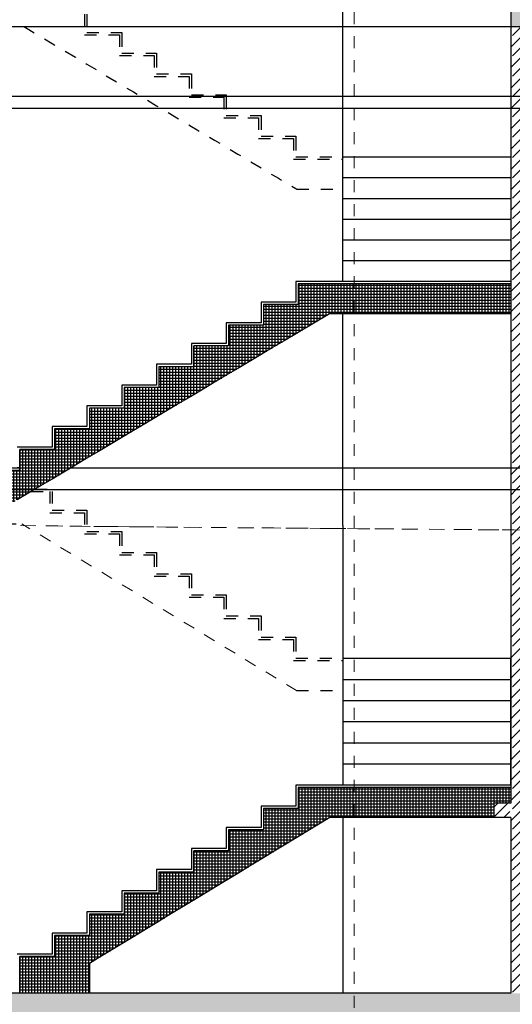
# Model space of a CAD drawing. Header units: metres. Extents: x -12 to 57.2, y -22.2 to 2.8.
# Tile 95 of 126: x 28.5 to 32.6, y -14.6 to -6.4. Entities that reach past the tile are written whole.
import ezdxf

# ---------------------------------------------------------------- set-up
doc = ezdxf.new("R2010")
doc.units = ezdxf.units.M
doc.header["$LTSCALE"] = 0.4
doc.header["$MEASUREMENT"] = 0
for name, pattern in [('Raster', [0.2, 0.1, -0.05, 0, -0.05]), ('Strichlinie', [0.2, 0.15, -0.05]), ('Strichlinie eng', [0.115, 0.075, -0.04]), ('Strichlinie_ lang', [0.529167, 0.3175, -0.211667])]:
    doc.linetypes.add(name, pattern=pattern)
doc.layers.get('0').update_dxf_attribs({"color": 8, "lineweight": 9})
doc.layers.get('Defpoints').update_dxf_attribs({"color": 8, "lineweight": 9})
for name, color, linetype in [('Neubau_A-Bodenplatte', 8, 'Continuous'), ('Neubau_A-Decken', 8, 'Continuous'), ('Neubau_A-STB Wände', 8, 'Continuous'), ('Neubau_A-Unterzug', 30, 'Continuous'), ('Neubau_B-Treppe _ Geländer', 8, 'Continuous'), ('Neubau_R-Konstruktionsraster gross', 33, 'Continuous'), ('Neubau_S-Linien _ Schraffuren.2D', 8, 'Continuous'), ('Neubau_T-Bemaßung', 8, 'Continuous')]:
    doc.layers.add(name, color=color, linetype=linetype)
doc.layers.add('S-Linien _ Schraffuren.2D', color=8, linetype='Continuous', lineweight=9)
doc.styles.add('ERSTELLTER_STIL_2', font='arial.ttf')
doc.dimstyles.new('ERSTELLTER_STIL__1', dxfattribs={"dimtxt": 0.0875, "dimasz": 0.059375, "dimexe": 0.18, "dimexo": 0.0625, "dimgap": 0, "dimtad": 1, "dimzin": 0, "dimdsep": 46, "dimtxsty": 'ERSTELLTER_STIL_2', "dimblk": 'ARROWHEAD_6', "dimblk1": 'ARROWHEAD_6', "dimblk2": 'ARROWHEAD_6', "dimcen": 0.09, "dimclrd": 7, "dimclre": 7, "dimclrt": 7, "dimazin": 0, "dimtfac": 1, "dimtdec": 4, "dimtmove": 0, "dimatfit": 3, "dimfxl": 1, "dimtolj": 1, "dimtzin": 0, "dimarcsym": 0})
pattern_1 = [(45, (-2907.6834, -10.175), (-0.0848528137, 0.0848528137), []), (45, (-2907.72583, -10.13257), (-0.0848528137, 0.0848528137), [0.09, -0.03])]
pattern_2 = [(0, (-2907.6834, -10.175), (0, 0.025), []), (90, (-2907.6834, -10.175), (-0.025, 0), [])]

# ---------------------------------------------------------------- blocks, each defined once
blk = doc.blocks.new('ARROWHEAD_6')
at = {"color": 0, "linetype": 'Continuous', "lineweight": 0}
for p, q in [((0, 0), (-1, 0)), ((-0.5, -0.5), (0.5, 0.5))]:
    blk.add_line(p, q, dxfattribs=at)
blk = doc.blocks.new('*D562')
at = {"layer": 'Defpoints', "color": 0, "linetype": 'Continuous', "transparency": 16777216}
for p in [(-0.3, -10.355), (42.301, -10.355), (42.4914, -10.655)]:
    blk.add_point(p, dxfattribs=at)
at = {"layer": 'Neubau_T-Bemaßung', "linetype": 'Continuous', "lineweight": -2, "transparency": 16777216}
for p, q in [((42.301, -10.2956), (42.301, -10.2363)), ((-0.2375, -10.355), (42.481, -10.355)), ((42.301, -10.355), (42.301, -10.3917)), ((42.4289, -10.655), (42.121, -10.655)), ((42.301, -10.655), (42.301, -10.6186)), ((42.301, -10.7144), (42.301, -10.7737))]:
    blk.add_line(p, q, dxfattribs=at)
at = {"layer": 'Neubau_T-Bemaßung', "linetype": 'Continuous', "lineweight": -2, "transparency": 16777216, "xscale": 0.059375, "yscale": 0.059375, "zscale": 0.059375}
for p, rotation in [((42.301, -10.355), 270), ((42.301, -10.655), 90)]:
    blk.add_blockref('ARROWHEAD_6', p, dxfattribs=dict(at, rotation=rotation))
at = {"layer": 'Neubau_T-Bemaßung', "linetype": 'Continuous', "transparency": 16777216, "insert": (42.301, -10.5051), "char_height": 0.0875, "attachment_point": 5, "rotation": 90, "style": 'ERSTELLTER_STIL_2'}
blk.add_mtext('\\A1;0.30', dxfattribs=at)
blk = doc.blocks.new('*D563')
at = {"layer": 'Defpoints', "color": 0, "linetype": 'Continuous', "transparency": 16777216}
for p in [(22.625, -6.495), (42.301, -6.495), (-0.3, -10.355)]:
    blk.add_point(p, dxfattribs=at)
at = {"layer": 'Neubau_T-Bemaßung', "linetype": 'Continuous', "lineweight": -2, "transparency": 16777216}
for p, q in [((22.6875, -6.495), (42.481, -6.495)), ((42.301, -6.5544), (42.301, -8.3149)), ((42.301, -10.2956), (42.301, -8.5421)), ((-0.2375, -10.355), (42.481, -10.355))]:
    blk.add_line(p, q, dxfattribs=at)
at = {"layer": 'Neubau_T-Bemaßung', "linetype": 'Continuous', "lineweight": -2, "transparency": 16777216, "xscale": 0.059375, "yscale": 0.059375, "zscale": 0.059375}
for p, rotation in [((42.301, -6.495), 90), ((42.301, -10.355), 270)]:
    blk.add_blockref('ARROWHEAD_6', p, dxfattribs=dict(at, rotation=rotation))
at = {"layer": 'Neubau_T-Bemaßung', "linetype": 'Continuous', "transparency": 16777216, "insert": (42.301, -8.4285), "char_height": 0.0875, "attachment_point": 5, "rotation": 90, "style": 'ERSTELLTER_STIL_2'}
blk.add_mtext('\\A1;3.86', dxfattribs=at)
blk = doc.blocks.new('*D564')
at = {"layer": 'Defpoints', "color": 0, "linetype": 'Continuous', "transparency": 16777216}
for p in [(-0.125, -6.195), (42.301, -6.195), (22.625, -6.495)]:
    blk.add_point(p, dxfattribs=at)
at = {"layer": 'Neubau_T-Bemaßung', "linetype": 'Continuous', "lineweight": -2, "transparency": 16777216}
for p, q in [((42.301, -6.1356), (42.301, -6.0762)), ((-0.0625, -6.195), (42.481, -6.195)), ((42.301, -6.195), (42.301, -6.2317)), ((42.301, -6.495), (42.301, -6.4586)), ((22.6875, -6.495), (42.481, -6.495)), ((42.301, -6.5544), (42.301, -6.6138))]:
    blk.add_line(p, q, dxfattribs=at)
at = {"layer": 'Neubau_T-Bemaßung', "linetype": 'Continuous', "lineweight": -2, "transparency": 16777216, "xscale": 0.059375, "yscale": 0.059375, "zscale": 0.059375}
for p, rotation in [((42.301, -6.195), 270), ((42.301, -6.495), 90)]:
    blk.add_blockref('ARROWHEAD_6', p, dxfattribs=dict(at, rotation=rotation))
at = {"layer": 'Neubau_T-Bemaßung', "linetype": 'Continuous', "transparency": 16777216, "insert": (42.301, -6.3451), "char_height": 0.0875, "attachment_point": 5, "rotation": 90, "style": 'ERSTELLTER_STIL_2'}
blk.add_mtext('\\A1;0.30', dxfattribs=at)
blk = doc.blocks.new('*D585')
at = {"layer": 'Defpoints', "color": 0, "linetype": 'Continuous', "transparency": 16777216}
for p in [(-0.3, -10.355), (42.0645, -10.355), (39.2051, -10.655)]:
    blk.add_point(p, dxfattribs=at)
at = {"layer": 'Neubau_T-Bemaßung', "linetype": 'Continuous', "lineweight": -2, "transparency": 16777216}
for p, q in [((-0.2375, -10.355), (42.2445, -10.355)), ((42.0645, -10.4144), (42.0645, -10.5956)), ((39.2676, -10.655), (42.2445, -10.655)), ((42.0645, -10.655), (42.0645, -10.7531))]:
    blk.add_line(p, q, dxfattribs=at)
at = {"layer": 'Neubau_T-Bemaßung', "linetype": 'Continuous', "lineweight": -2, "transparency": 16777216, "xscale": 0.059375, "yscale": 0.059375, "zscale": 0.059375}
for p, rotation in [((42.0645, -10.355), 90), ((42.0645, -10.655), 270)]:
    blk.add_blockref('ARROWHEAD_6', p, dxfattribs=dict(at, rotation=rotation))
at = {"layer": 'Neubau_T-Bemaßung', "linetype": 'Continuous', "transparency": 16777216, "insert": (41.951, -10.7531), "char_height": 0.0875, "attachment_point": 5, "rotation": 90, "style": 'ERSTELLTER_STIL_2'}
blk.add_mtext('\\A1;0.30', dxfattribs=at)
blk = doc.blocks.new('*D586')
at = {"layer": 'Defpoints', "color": 0, "linetype": 'Continuous', "transparency": 16777216}
for p in [(-10.662, -10.175), (42.0648, -10.175), (-0.3, -10.355)]:
    blk.add_point(p, dxfattribs=at)
at = {"layer": 'Neubau_T-Bemaßung', "linetype": 'Continuous', "lineweight": -2, "transparency": 16777216}
for p, q in [((-10.5995, -10.175), (42.2448, -10.175)), ((42.0648, -10.2344), (42.0648, -10.2956)), ((-0.2375, -10.355), (42.2448, -10.355)), ((42.0648, -10.355), (42.0648, -10.4531))]:
    blk.add_line(p, q, dxfattribs=at)
at = {"layer": 'Neubau_T-Bemaßung', "linetype": 'Continuous', "lineweight": -2, "transparency": 16777216, "xscale": 0.059375, "yscale": 0.059375, "zscale": 0.059375}
for p, rotation in [((42.0648, -10.175), 90), ((42.0648, -10.355), 270)]:
    blk.add_blockref('ARROWHEAD_6', p, dxfattribs=dict(at, rotation=rotation))
at = {"layer": 'Neubau_T-Bemaßung', "linetype": 'Continuous', "transparency": 16777216, "insert": (41.951, -10.4531), "char_height": 0.0875, "attachment_point": 5, "rotation": 90, "style": 'ERSTELLTER_STIL_2'}
blk.add_mtext('\\A1;0.18', dxfattribs=at)
blk = doc.blocks.new('*D587')
at = {"layer": 'Defpoints', "color": 0, "linetype": 'Continuous', "transparency": 16777216}
for p in [(4.09, -7.175), (41.951, -7.175), (-10.662, -10.175)]:
    blk.add_point(p, dxfattribs=at)
at = {"layer": 'Neubau_T-Bemaßung', "linetype": 'Continuous', "lineweight": -2, "transparency": 16777216}
for p, q in [((4.1525, -7.175), (42.131, -7.175)), ((41.951, -7.2344), (41.951, -8.6318)), ((41.951, -10.1156), (41.951, -8.8587)), ((-10.5995, -10.175), (42.131, -10.175))]:
    blk.add_line(p, q, dxfattribs=at)
at = {"layer": 'Neubau_T-Bemaßung', "linetype": 'Continuous', "lineweight": -2, "transparency": 16777216, "xscale": 0.059375, "yscale": 0.059375, "zscale": 0.059375}
for p, rotation in [((41.951, -7.175), 90), ((41.951, -10.175), 270)]:
    blk.add_blockref('ARROWHEAD_6', p, dxfattribs=dict(at, rotation=rotation))
at = {"layer": 'Neubau_T-Bemaßung', "linetype": 'Continuous', "transparency": 16777216, "insert": (41.951, -8.7452), "char_height": 0.0875, "attachment_point": 5, "rotation": 90, "style": 'ERSTELLTER_STIL_2'}
blk.add_mtext('\\A1;3.00', dxfattribs=at)
blk = doc.blocks.new('*D588')
at = {"layer": 'Defpoints', "color": 0, "linetype": 'Continuous', "transparency": 16777216}
for p in [(4.09, -7.075), (42.0645, -7.075), (4.09, -7.175)]:
    blk.add_point(p, dxfattribs=at)
at = {"layer": 'Neubau_T-Bemaßung', "linetype": 'Continuous', "lineweight": -2, "transparency": 16777216}
for p, q in [((42.0645, -7.0156), (42.0645, -6.9563)), ((4.1525, -7.075), (42.2445, -7.075)), ((42.0645, -7.075), (42.0645, -7.175)), ((4.1525, -7.175), (42.2445, -7.175)), ((42.0645, -7.2344), (42.0645, -7.2938))]:
    blk.add_line(p, q, dxfattribs=at)
at = {"layer": 'Neubau_T-Bemaßung', "linetype": 'Continuous', "lineweight": -2, "transparency": 16777216, "xscale": 0.059375, "yscale": 0.059375, "zscale": 0.059375}
for p, rotation in [((42.0645, -7.075), 270), ((42.0645, -7.175), 90)]:
    blk.add_blockref('ARROWHEAD_6', p, dxfattribs=dict(at, rotation=rotation))
at = {"layer": 'Neubau_T-Bemaßung', "linetype": 'Continuous', "transparency": 16777216, "insert": (41.951, -7.2938), "char_height": 0.0875, "attachment_point": 5, "rotation": 90, "style": 'ERSTELLTER_STIL_2'}
blk.add_mtext('\\A1;0.10', dxfattribs=at)
blk = doc.blocks.new('*D589')
at = {"layer": 'Defpoints', "color": 0, "linetype": 'Continuous', "transparency": 16777216}
for p in [(22.625, -6.495), (41.951, -6.495), (4.09, -7.075)]:
    blk.add_point(p, dxfattribs=at)
at = {"layer": 'Neubau_T-Bemaßung', "linetype": 'Continuous', "lineweight": -2, "transparency": 16777216}
for p, q in [((22.6875, -6.495), (42.131, -6.495)), ((41.951, -6.5544), (41.951, -6.6714)), ((41.951, -7.0156), (41.951, -6.8989)), ((4.1525, -7.075), (42.131, -7.075))]:
    blk.add_line(p, q, dxfattribs=at)
at = {"layer": 'Neubau_T-Bemaßung', "linetype": 'Continuous', "lineweight": -2, "transparency": 16777216, "xscale": 0.059375, "yscale": 0.059375, "zscale": 0.059375}
for p, rotation in [((41.951, -6.495), 90), ((41.951, -7.075), 270)]:
    blk.add_blockref('ARROWHEAD_6', p, dxfattribs=dict(at, rotation=rotation))
at = {"layer": 'Neubau_T-Bemaßung', "linetype": 'Continuous', "transparency": 16777216, "insert": (41.951, -6.7851), "char_height": 0.0875, "attachment_point": 5, "rotation": 90, "style": 'ERSTELLTER_STIL_2'}
blk.add_mtext('\\A1;0.58', dxfattribs=at)
blk = doc.blocks.new('*D590')
at = {"layer": 'Defpoints', "color": 0, "linetype": 'Continuous', "transparency": 16777216}
for p in [(-0.125, -6.195), (41.951, -6.195), (22.625, -6.495)]:
    blk.add_point(p, dxfattribs=at)
at = {"layer": 'Neubau_T-Bemaßung', "linetype": 'Continuous', "lineweight": -2, "transparency": 16777216}
for p, q in [((41.951, -6.1356), (41.951, -6.0762)), ((-0.0625, -6.195), (42.131, -6.195)), ((41.951, -6.195), (41.951, -6.2317)), ((41.951, -6.495), (41.951, -6.4586)), ((22.6875, -6.495), (42.131, -6.495)), ((41.951, -6.5544), (41.951, -6.6138))]:
    blk.add_line(p, q, dxfattribs=at)
at = {"layer": 'Neubau_T-Bemaßung', "linetype": 'Continuous', "lineweight": -2, "transparency": 16777216, "xscale": 0.059375, "yscale": 0.059375, "zscale": 0.059375}
for p, rotation in [((41.951, -6.195), 270), ((41.951, -6.495), 90)]:
    blk.add_blockref('ARROWHEAD_6', p, dxfattribs=dict(at, rotation=rotation))
at = {"layer": 'Neubau_T-Bemaßung', "linetype": 'Continuous', "transparency": 16777216, "insert": (41.951, -6.3451), "char_height": 0.0875, "attachment_point": 5, "rotation": 90, "style": 'ERSTELLTER_STIL_2'}
blk.add_mtext('\\A1;0.30', dxfattribs=at)

msp = doc.modelspace()

# ---------------------------------------------------------------- hatches: boundary and pattern name
at = {"layer": 'Neubau_A-Bodenplatte', "linetype": 'Continuous'}
h = msp.add_hatch(dxfattribs=at)
h.set_pattern_fill('BETON__STAHLBETON_0002', color=256, style=0, pattern_type=2)
h.set_pattern_definition(pattern_1)
h.paths.add_polyline_path([(-0.285, -14.905), (33.0401, -14.905), (33.0401, -14.555), (-0.285, -14.555)])
at = {"layer": 'Neubau_A-Decken', "linetype": 'Continuous'}
h = msp.add_hatch(dxfattribs=at)
h.set_pattern_fill('BETON__STAHLBETON_0002', color=256, style=0, pattern_type=2)
h.set_pattern_definition(pattern_1)
h.paths.add_polyline_path([(32.58, -6.195), (32.58, -6.495), (45.355, -6.495), (45.355, -6.195)])
h = msp.add_hatch(dxfattribs=at)
h.set_pattern_fill('BETON__STAHLBETON_0002', color=256, style=0, pattern_type=2)
h.set_pattern_definition(pattern_1)
h.paths.add_polyline_path([(32.8801, -10.655), (32.8801, -10.355), (32.5802, -10.355), (32.5802, -10.655)])
at = {"layer": 'Neubau_A-STB Wände', "linetype": 'Continuous'}
h = msp.add_hatch(dxfattribs=at)
h.set_pattern_fill('BETON__STAHLBETON_0002', color=256, style=0, pattern_type=2)
h.set_pattern_definition(pattern_1)
h.paths.add_polyline_path([(32.83, -6.495), (32.58, -6.495), (32.58, -8.6188), (32.5801, -8.6188), (32.5801, -8.6388), (32.5801, -8.8888), (32.58, -8.8888), (32.58, -10.355), (32.83, -10.355), (32.83, -10.295), (32.83, -10.295)])
h = msp.add_hatch(dxfattribs=at)
h.set_pattern_fill('BETON__STAHLBETON_0002', color=256, style=0, pattern_type=2)
h.set_pattern_definition(pattern_1)
h.paths.add_polyline_path([(32.5801, -10.655), (32.5801, -14.555), (32.8801, -14.555), (32.8801, -10.655)])
at = {"layer": 'Neubau_A-Unterzug', "linetype": 'Continuous'}
h = msp.add_hatch(dxfattribs=at)
h.set_pattern_fill('BETON__STAHLBETON_0002', color=256, style=0, pattern_type=2)
h.set_pattern_definition(pattern_1)
h.paths.add_polyline_path([(32.5801, -13.09), (32.5801, -12.97), (32.4401, -12.97), (32.4401, -13.09)])
at = {"layer": 'Neubau_B-Treppe _ Geländer', "linetype": 'Continuous'}
h = msp.add_hatch(dxfattribs=at)
h.set_pattern_fill('BETON__FERTIGTEIL_TRÄGER_1E', color=256, style=0, pattern_type=2)
h.set_pattern_definition(pattern_2)
h.paths.add_polyline_path([(30.7901, -8.8117), (30.7901, -8.8888), (32.5801, -8.8888), (32.5801, -8.6388), (30.8101, -8.6388), (30.8101, -8.8117)])
h = msp.add_hatch(dxfattribs=at)
h.set_pattern_fill('BETON__FERTIGTEIL_TRÄGER_1E', color=256, style=0, pattern_type=2)
h.set_pattern_definition(pattern_2)
h.paths.add_polyline_path([(27.9591, -10.195), (27.9591, -10.36), (28.1091, -10.36), (28.1091, -10.655), (31.0714, -8.8888), (30.7901, -8.8888), (30.7901, -8.8117), (30.5201, -8.8117), (30.5201, -8.9846), (30.2301, -8.9846), (30.2301, -9.1575), (29.9401, -9.1575), (29.9401, -9.3304), (29.6501, -9.3304), (29.6501, -9.5033), (29.3601, -9.5033), (29.3601, -9.6762), (29.0701, -9.6762), (29.0701, -9.8492), (28.7801, -9.8492), (28.7801, -10.0221), (28.4901, -10.0221), (28.4901, -10.195)])
h = msp.add_hatch(dxfattribs=at)
h.set_pattern_fill('BETON__FERTIGTEIL_TRÄGER_1E', color=256, style=0, pattern_type=2)
h.set_pattern_definition(pattern_2)
h.paths.add_polyline_path([(30.79, -13.015), (30.79, -13.0888), (32.4401, -13.0888), (32.4401, -12.97), (32.58, -12.97), (32.58, -12.8388), (30.81, -12.8388), (30.81, -13.015)])
h = msp.add_hatch(dxfattribs=at)
h.set_pattern_fill('BETON__FERTIGTEIL_TRÄGER_1E', color=256, style=0, pattern_type=2)
h.set_pattern_definition(pattern_2)
h.paths.add_polyline_path([(28.49, -14.2488), (28.49, -14.555), (29.07, -14.555), (29.07, -14.3065), (31.0737, -13.0888), (30.79, -13.0888), (30.79, -13.015), (30.52, -13.015), (30.52, -13.1913), (30.23, -13.1913), (30.23, -13.3675), (29.94, -13.3675), (29.94, -13.5438), (29.65, -13.5438), (29.65, -13.72), (29.36, -13.72), (29.36, -13.8963), (29.07, -13.8963), (29.07, -14.0725), (28.78, -14.0725), (28.78, -14.2488)])

# ---------------------------------------------------------------- linework, layer by layer
at = {"layer": 'Neubau_A-Bodenplatte', "linetype": 'Continuous'}
msp.add_line((32.5801, -14.555), (29.07, -14.555), dxfattribs=at)
at = {"layer": 'Neubau_A-Bodenplatte', "linetype": 'Continuous', "flags": 128}
msp.add_lwpolyline([(29.07, -14.555), (28.49, -14.555), (25.3455, -14.555), (8.1237, -14.555), (4.875, -14.555)], dxfattribs=at)
at = {"layer": 'Neubau_A-Decken', "linetype": 'Continuous'}
for p, q in [((32.58, -6.195), (32.58, -6.495)), ((32.58, -6.495), (32.58, -6.495)), ((32.5802, -10.355), (32.5802, -10.655))]:
    msp.add_line(p, q, dxfattribs=at)
at = {"layer": 'Neubau_A-STB Wände', "linetype": 'Continuous'}
for p, q in [((31.18, -6.475), (31.18, -3.025)), ((31.18, -6.475), (31.1801, -6.475)), ((31.1801, -8.6188), (31.1801, -6.475)), ((32.58, -6.495), (32.58, -10.355)), ((31.1801, -10.655), (31.1801, -8.8888)), ((32.5802, -10.355), (32.58, -10.355)), ((31.18, -10.655), (31.18, -12.8187)), ((31.18, -10.655), (31.1801, -10.655)), ((32.5801, -10.655), (32.5801, -12.97)), ((32.5802, -10.655), (32.5801, -10.655)), ((31.18, -13.0888), (31.18, -14.555)), ((32.5801, -13.09), (32.5801, -14.555))]:
    msp.add_line(p, q, dxfattribs=at)
at = {"layer": 'Neubau_A-Unterzug', "linetype": 'Continuous'}
for p, q in [((32.5801, -11.91), (32.58, -11.91)), ((32.58, -12.03), (32.5801, -12.03)), ((32.4401, -12.97), (32.4401, -13.0888)), ((32.58, -12.97), (32.4401, -12.97)), ((32.5801, -12.97), (32.58, -12.97)), ((32.4401, -13.0888), (32.4401, -13.09)), ((32.5801, -13.09), (32.4401, -13.09))]:
    msp.add_line(p, q, dxfattribs=at)
at = {"layer": 'Neubau_B-Treppe _ Geländer', "linetype": 'Continuous'}
for p, q in [((31.1801, -7.5813), (32.58, -7.5813)), ((31.1801, -7.7542), (32.58, -7.7542)), ((31.1801, -7.9271), (32.58, -7.9271)), ((31.1801, -8.1), (32.58, -8.1)), ((31.1801, -8.2729), (32.58, -8.2729)), ((31.1801, -8.4458), (32.58, -8.4458)), ((30.7901, -8.6188), (30.7901, -8.6388)), ((32.5801, -8.6188), (30.7901, -8.6188)), ((32.5801, -8.6188), (32.5801, -8.6388)), ((30.7901, -8.6388), (30.7901, -8.7917)), ((32.5801, -8.6388), (30.8101, -8.6388)), ((32.5801, -8.6388), (32.5801, -8.8888)), ((30.5001, -8.7917), (30.5001, -8.8117)), ((30.7901, -8.7917), (30.5001, -8.7917)), ((30.5001, -8.8117), (30.5001, -8.9646)), ((32.5801, -8.8888), (31.0714, -8.8888)), ((30.2101, -8.9646), (30.2101, -8.9846)), ((30.5001, -8.9646), (30.2101, -8.9646)), ((30.2101, -8.9846), (30.2101, -9.1375)), ((30.5201, -8.9846), (30.2301, -8.9846)), ((29.9201, -9.1375), (29.9201, -9.1575)), ((30.2101, -9.1375), (29.9201, -9.1375)), ((29.9201, -9.1575), (29.9201, -9.3104)), ((30.2301, -9.1575), (29.9401, -9.1575)), ((29.6301, -9.3104), (29.6301, -9.3304)), ((29.9201, -9.3104), (29.6301, -9.3104)), ((29.6301, -9.3304), (29.6301, -9.4833)), ((29.9401, -9.3304), (29.6501, -9.3304)), ((29.3401, -9.4833), (29.3401, -9.5033)), ((29.6301, -9.4833), (29.3401, -9.4833)), ((29.3401, -9.5033), (29.3401, -9.6563)), ((29.6501, -9.5033), (29.3601, -9.5033)), ((29.0501, -9.6563), (29.0501, -9.6762)), ((29.3401, -9.6563), (29.0501, -9.6563)), ((29.0501, -9.6762), (29.0501, -9.8292)), ((29.3601, -9.6762), (29.0701, -9.6762)), ((28.7601, -9.8292), (28.7601, -9.8492)), ((29.0501, -9.8292), (28.7601, -9.8292)), ((28.7601, -9.8492), (28.7601, -10.0021)), ((29.0701, -9.8492), (28.7801, -9.8492)), ((28.7601, -10.0021), (28.4701, -10.0021)), ((28.7801, -10.0221), (28.4901, -10.0221)), ((28.4901, -10.0221), (28.4901, -10.175)), ((28.4901, -10.175), (28.4701, -10.175)), ((28.4901, -10.175), (28.4901, -10.195)), ((28.4901, -10.195), (27.9591, -10.195)), ((31.18, -11.7613), (32.58, -11.7613)), ((32.58, -11.7812), (32.58, -11.7613)), ((32.58, -11.9375), (32.58, -11.7812)), ((31.18, -11.9375), (32.58, -11.9375)), ((32.58, -11.9575), (32.58, -11.9375)), ((32.58, -12.1137), (32.58, -11.9575)), ((31.18, -12.1137), (32.58, -12.1137)), ((32.58, -12.1337), (32.58, -12.1137)), ((32.58, -12.29), (32.58, -12.1337)), ((31.18, -12.29), (32.58, -12.29)), ((32.58, -12.31), (32.58, -12.29)), ((32.58, -12.4663), (32.58, -12.31)), ((31.18, -12.4663), (32.58, -12.4663)), ((32.58, -12.4863), (32.58, -12.4663)), ((32.58, -12.6425), (32.58, -12.4863)), ((31.18, -12.6425), (32.58, -12.6425)), ((32.58, -12.6625), (32.58, -12.6425)), ((32.58, -12.8187), (32.58, -12.6625)), ((30.79, -12.8187), (30.79, -12.8388)), ((32.58, -12.8187), (30.79, -12.8187)), ((30.79, -12.8388), (30.79, -12.995)), ((32.58, -12.8388), (30.81, -12.8388)), ((32.58, -12.8187), (32.58, -12.8388)), ((32.58, -12.8388), (32.58, -12.97)), ((30.5, -12.995), (30.5, -13.015)), ((30.79, -12.995), (30.5, -12.995)), ((30.5, -13.015), (30.5, -13.1713)), ((32.4401, -13.0888), (31.0737, -13.0888)), ((30.21, -13.1713), (30.21, -13.1913)), ((30.5, -13.1713), (30.21, -13.1713)), ((30.21, -13.1913), (30.21, -13.3475)), ((30.52, -13.1913), (30.23, -13.1913)), ((29.92, -13.3475), (29.92, -13.3675)), ((30.21, -13.3475), (29.92, -13.3475)), ((29.92, -13.3675), (29.92, -13.5237)), ((30.23, -13.3675), (29.94, -13.3675)), ((29.63, -13.5237), (29.63, -13.5438)), ((29.92, -13.5237), (29.63, -13.5237)), ((29.63, -13.5438), (29.63, -13.7)), ((29.94, -13.5438), (29.65, -13.5438)), ((29.34, -13.7), (29.34, -13.72)), ((29.63, -13.7), (29.34, -13.7)), ((29.34, -13.72), (29.34, -13.8763)), ((29.65, -13.72), (29.36, -13.72)), ((29.05, -13.8763), (29.05, -13.8963)), ((29.34, -13.8763), (29.05, -13.8763)), ((29.05, -13.8963), (29.05, -14.0525)), ((29.36, -13.8963), (29.07, -13.8963)), ((28.76, -14.0525), (28.76, -14.0725)), ((29.05, -14.0525), (28.76, -14.0525)), ((28.76, -14.0725), (28.76, -14.2287)), ((29.07, -14.0725), (28.78, -14.0725)), ((28.76, -14.2287), (28.47, -14.2287)), ((28.78, -14.2488), (28.49, -14.2488)), ((29.07, -14.3065), (29.07, -14.555))]:
    msp.add_line(p, q, dxfattribs=at)
at = {"layer": 'Neubau_B-Treppe _ Geländer', "linetype": 'Continuous', "flags": 128}
for points in [[(30.8101, -8.6388), (30.8101, -8.7917), (30.8101, -8.8117)], [(30.8101, -8.8117), (30.7901, -8.8117), (30.5201, -8.8117)], [(30.5201, -8.8117), (30.5201, -8.9646), (30.5201, -8.9846)], [(31.0714, -8.8888), (30.6934, -9.1141), (30.5968, -9.1717), (30.5001, -9.2294), (30.4034, -9.287), (30.3068, -9.3446), (30.2101, -9.4023), (30.1134, -9.4599), (30.0168, -9.5176), (29.9201, -9.5752), (29.8234, -9.6328), (29.7268, -9.6905), (29.6301, -9.7481), (29.5334, -9.8058), (29.4368, -9.8634), (29.3401, -9.921), (29.2434, -9.9787), (29.1468, -10.0363), (29.0501, -10.0939), (28.9534, -10.1516), (28.8568, -10.2092), (28.7601, -10.2669), (28.6634, -10.3245), (28.5668, -10.3821), (28.4701, -10.4398)], [(30.2301, -8.9846), (30.2301, -9.1375), (30.2301, -9.1575)], [(29.9401, -9.1575), (29.9401, -9.3104), (29.9401, -9.3304)], [(29.6501, -9.3304), (29.6501, -9.4833), (29.6501, -9.5033)], [(29.3601, -9.5033), (29.3601, -9.6563), (29.3601, -9.6762)], [(29.0701, -9.6762), (29.0701, -9.8292), (29.0701, -9.8492)], [(28.7801, -9.8492), (28.7801, -10.0021), (28.7801, -10.0221)], [(30.81, -12.8388), (30.81, -12.995), (30.81, -13.015)], [(30.81, -13.015), (30.79, -13.015), (30.52, -13.015)], [(30.52, -13.015), (30.52, -13.1713), (30.52, -13.1913)], [(31.0737, -13.0888), (30.6933, -13.3199), (30.5967, -13.3787), (30.5, -13.4374), (30.4033, -13.4962), (30.3067, -13.5549), (30.21, -13.6137), (30.1133, -13.6724), (30.0167, -13.7312), (29.92, -13.7899), (29.8233, -13.8487), (29.7267, -13.9074), (29.63, -13.9662), (29.5333, -14.0249), (29.4367, -14.0837), (29.34, -14.1424), (29.2433, -14.2012), (29.1467, -14.2599), (29.07, -14.3065)], [(30.23, -13.1913), (30.23, -13.3475), (30.23, -13.3675)], [(29.94, -13.3675), (29.94, -13.5237), (29.94, -13.5438)], [(29.65, -13.5438), (29.65, -13.7), (29.65, -13.72)], [(29.36, -13.72), (29.36, -13.8763), (29.36, -13.8963)], [(29.07, -13.8963), (29.07, -14.0525), (29.07, -14.0725)], [(28.78, -14.0725), (28.78, -14.2287), (28.78, -14.2488)], [(28.49, -14.2488), (28.49, -14.405), (28.49, -14.42), (28.49, -14.505), (28.49, -14.545), (28.49, -14.555)]]:
    msp.add_lwpolyline(points, dxfattribs=at)
at = {"layer": 'Neubau_R-Konstruktionsraster gross', "linetype": 'Raster', "lineweight": 9}
msp.add_line((31.275, -1.175), (31.275, -15.175), dxfattribs=at)
at = {"layer": 'Neubau_S-Linien _ Schraffuren.2D', "linetype": 'Strichlinie eng'}
for p, q in [((29.05, -6.3908), (29.05, -6.5437)), ((28.4201, -6.495), (28.5242, -6.495)), ((29.03, -6.5638), (29.32, -6.5638)), ((29.05, -6.5437), (29.34, -6.5437)), ((29.34, -6.5437), (29.34, -6.5638)), ((29.34, -6.5638), (29.34, -6.7167)), ((29.34, -6.7167), (29.63, -6.7167)), ((29.63, -6.7167), (29.63, -6.7367)), ((29.32, -6.7367), (29.61, -6.7367)), ((29.63, -6.7367), (29.63, -6.8896)), ((29.63, -6.8896), (29.92, -6.8896)), ((29.92, -6.8896), (29.92, -6.9096)), ((29.61, -6.9096), (29.9, -6.9096)), ((29.92, -6.9096), (29.92, -7.0625)), ((29.9, -7.0825), (30.19, -7.0825)), ((29.92, -7.0625), (30.21, -7.0625)), ((30.21, -7.0625), (30.21, -7.0825)), ((30.21, -7.0825), (30.21, -7.2354)), ((30.19, -7.2554), (30.48, -7.2554)), ((30.21, -7.2354), (30.5, -7.2354)), ((30.5, -7.2354), (30.5, -7.2554)), ((30.5, -7.2554), (30.5, -7.4083)), ((30.48, -7.4283), (30.77, -7.4283)), ((30.5, -7.4083), (30.79, -7.4083)), ((30.79, -7.4083), (30.79, -7.4283)), ((30.79, -7.4283), (30.79, -7.5813)), ((30.79, -7.5813), (31.1801, -7.5813)), ((30.7988, -7.8513), (31.1801, -7.8513)), ((28.585, -10.3712), (28.7401, -10.3712)), ((28.6186, -10.3513), (28.7601, -10.3513)), ((28.7601, -10.3712), (28.7601, -10.5275)), ((28.7401, -10.5475), (29.0301, -10.5475)), ((28.7601, -10.5275), (29.0501, -10.5275)), ((29.0501, -10.5275), (29.0501, -10.5475)), ((29.0501, -10.5475), (29.0501, -10.7037)), ((28.1602, -10.64), (28.5072, -10.64)), ((29.0301, -10.7238), (29.3201, -10.7238)), ((29.0501, -10.7037), (29.3401, -10.7037)), ((29.3401, -10.7037), (29.3401, -10.7238)), ((29.3401, -10.7238), (29.3401, -10.88)), ((29.3201, -10.9), (29.6101, -10.9)), ((29.3401, -10.88), (29.6301, -10.88)), ((29.6301, -10.88), (29.6301, -10.9)), ((29.6301, -10.9), (29.6301, -11.0563)), ((29.6101, -11.0762), (29.9001, -11.0762)), ((29.6301, -11.0563), (29.9201, -11.0563)), ((29.9201, -11.0563), (29.9201, -11.0762)), ((29.9201, -11.0762), (29.9201, -11.2325)), ((29.9201, -11.2325), (30.2101, -11.2325)), ((30.2101, -11.2325), (30.2101, -11.2525)), ((29.9001, -11.2525), (30.1901, -11.2525)), ((30.2101, -11.2525), (30.2101, -11.4087)), ((30.2101, -11.4087), (30.5001, -11.4087)), ((30.5001, -11.4087), (30.5001, -11.4288)), ((30.1901, -11.4288), (30.4801, -11.4288)), ((30.5001, -11.4288), (30.5001, -11.585)), ((30.4801, -11.605), (30.7701, -11.605)), ((30.5001, -11.585), (30.7901, -11.585)), ((30.7901, -11.585), (30.7901, -11.605)), ((30.7901, -11.605), (30.7901, -11.7613)), ((30.7901, -11.7613), (31.18, -11.7613)), ((30.7964, -12.0312), (31.18, -12.0312))]:
    msp.add_line(p, q, dxfattribs=at)
at = {"layer": 'Neubau_S-Linien _ Schraffuren.2D', "linetype": 'Strichlinie eng', "flags": 128}
for points in [[(29.03, -6.3908), (29.03, -6.5437), (29.03, -6.5638)], [(28.5242, -6.495), (28.5667, -6.5203), (28.6634, -6.578), (28.76, -6.6356), (28.8567, -6.6933), (28.9534, -6.7509), (29.05, -6.8085), (29.1467, -6.8662), (29.2434, -6.9238), (29.34, -6.9814), (29.4367, -7.0391), (29.5334, -7.0967), (29.63, -7.1544), (29.7267, -7.212), (29.8234, -7.2696), (29.92, -7.3273), (29.9684, -7.3561), (30.0167, -7.3849), (30.065, -7.4137), (30.1134, -7.4426), (30.1617, -7.4714), (30.21, -7.5002), (30.3067, -7.5578), (30.4034, -7.6155), (30.5, -7.6731), (30.5484, -7.7019), (30.5967, -7.7308), (30.645, -7.7596), (30.6934, -7.7884), (30.7417, -7.8172), (30.79, -7.846), (30.7988, -7.8513)], [(29.32, -6.5638), (29.32, -6.7167), (29.32, -6.7367)], [(29.61, -6.7367), (29.61, -6.8896), (29.61, -6.9096)], [(29.9, -6.9096), (29.9, -7.0625), (29.9, -7.0825)], [(30.19, -7.0825), (30.19, -7.2354), (30.19, -7.2554)], [(30.48, -7.2554), (30.48, -7.4083), (30.48, -7.4283)], [(30.77, -7.4283), (30.77, -7.5813), (30.77, -7.6012)], [(30.77, -7.6012), (30.7988, -7.6012), (31.1801, -7.6012)], [(28.7401, -10.3712), (28.7401, -10.5275), (28.7401, -10.5475)], [(29.0301, -10.5475), (29.0301, -10.7037), (29.0301, -10.7238)], [(29.3201, -10.7238), (29.3201, -10.88), (29.3201, -10.9)], [(29.6101, -10.9), (29.6101, -11.0563), (29.6101, -11.0762)], [(29.9001, -11.0762), (29.9001, -11.2325), (29.9001, -11.2525)], [(30.1901, -11.2525), (30.1901, -11.4087), (30.1901, -11.4288)], [(30.4801, -11.4288), (30.4801, -11.585), (30.4801, -11.605)], [(30.7701, -11.605), (30.7701, -11.7613), (30.7701, -11.7812)], [(30.7701, -11.7812), (30.7764, -11.7812), (31.18, -11.7812)]]:
    msp.add_lwpolyline(points, dxfattribs=at)
at = {"layer": 'S-Linien _ Schraffuren.2D', "linetype": 'Strichlinie', "flags": 128}
msp.add_lwpolyline([(-5.6703, -11.1197), (-4.6126, -11.0941), (-3.3286, -11.0649), (-0.8946, -11.0218), (-0.7539, -10.9508), (3.9368, -10.8951), (6.6043, -10.8879), (7.0796, -10.8781), (8.6162, -10.8406), (13.0557, -10.7772), (16.8619, -10.7236), (17.682, -10.7178), (18.7317, -10.715), (18.8531, -10.7288), (19.2075, -10.718), (22.2351, -10.6838), (26.7618, -10.6064), (26.9401, -10.616), (27.5592, -10.6417), (27.9329, -10.6496), (29.5275, -10.6661), (33.9321, -10.7029), (36.0088, -10.6975), (36.514, -10.6975), (39.5993, -10.7118), (42.3672, -10.6876), (43.4193, -10.7044), (45.1413, -10.7127), (47.1587, -10.6936), (47.5029, -10.6921), (46.53, -11.665), (44.89, -11.665), (44.89, -11.405), (39.4587, -11.405), (39.0587, -11.805), (37.8901, -11.805), (34.0401, -15.655), (23.78, -15.655), (23.64, -15.515), (-1.275, -15.515)], close=True, dxfattribs=at)
at = {"layer": 'S-Linien _ Schraffuren.2D', "linetype": 'Strichlinie_ lang', "flags": 128}
msp.add_lwpolyline([(52.23, -10.633), (49.7669, -10.6669), (49.7651, -10.6669), (49.4517, -10.6734), (49.0249, -10.6861), (47.6953, -10.6912), (47.1587, -10.6936), (45.1429, -10.7128), (45.1413, -10.7127), (43.4193, -10.7044), (42.3672, -10.6876), (39.5993, -10.7118), (36.514, -10.6975), (36.0088, -10.6975), (33.9321, -10.7029), (29.5275, -10.6661), (27.9367, -10.6497), (27.9337, -10.6496), (27.9329, -10.6496), (27.5592, -10.6417), (26.9401, -10.616), (26.9388, -10.616), (26.9373, -10.616), (26.7618, -10.6064), (22.2351, -10.6838), (19.2075, -10.718), (18.8531, -10.7288), (18.8514, -10.7288), (18.7317, -10.715), (18.7302, -10.715), (17.682, -10.7178), (16.8619, -10.7236), (13.0557, -10.7772), (8.6185, -10.8406), (8.6162, -10.8406), (7.0796, -10.8781), (6.6043, -10.8879), (3.9368, -10.8951), (-0.7539, -10.9508)], dxfattribs=at)
at = {"layer": 'S-Linien _ Schraffuren.2D', "linetype": 'Strichlinie eng', "flags": 128}
msp.add_lwpolyline([(30.7964, -12.0312), (28.5072, -10.64)], dxfattribs=at)

# ---------------------------------------------------------------- dimensions: what is measured, and where the dimension line sits
at = {"layer": 'Neubau_T-Bemaßung', "linetype": 'Continuous'}
for base, p1, p2, picture, middle in [((42.301, -6.195), (22.625, -6.495), (-0.125, -6.195), '*D564', (42.301, -6.3451)), ((41.951, -6.195), (22.625, -6.495), (-0.125, -6.195), '*D590', (41.951, -6.3451)), ((42.301, -6.495), (-0.3, -10.355), (22.625, -6.495), '*D563', (42.301, -8.4285)), ((41.951, -6.495), (4.09, -7.075), (22.625, -6.495), '*D589', (41.951, -6.7851)), ((42.0645, -7.075), (4.09, -7.175), (4.09, -7.075), '*D588', (41.951, -7.2938)), ((41.951, -7.175), (-10.662, -10.175), (4.09, -7.175), '*D587', (41.951, -8.7452)), ((42.0648, -10.175), (-0.3, -10.355), (-10.662, -10.175), '*D586', (41.951, -10.4531)), ((42.301, -10.355), (42.4914, -10.655), (-0.3, -10.355), '*D562', (42.301, -10.5051)), ((42.0645, -10.355), (39.2051, -10.655), (-0.3, -10.355), '*D585', (41.951, -10.7531))]:
    dim = msp.add_linear_dim(base=base, p1=p1, p2=p2, angle=90, dimstyle='ERSTELLTER_STIL__1', override={"dimclrd": 256, "dimclre": 256, "dimclrt": 256}, dxfattribs=at)
    dim.commit()
    dim.dimension.update_dxf_attribs({"geometry": picture, "text_midpoint": middle, "dimtype": 160, "text_rotation": 90})

doc.saveas('drawing.dxf')
